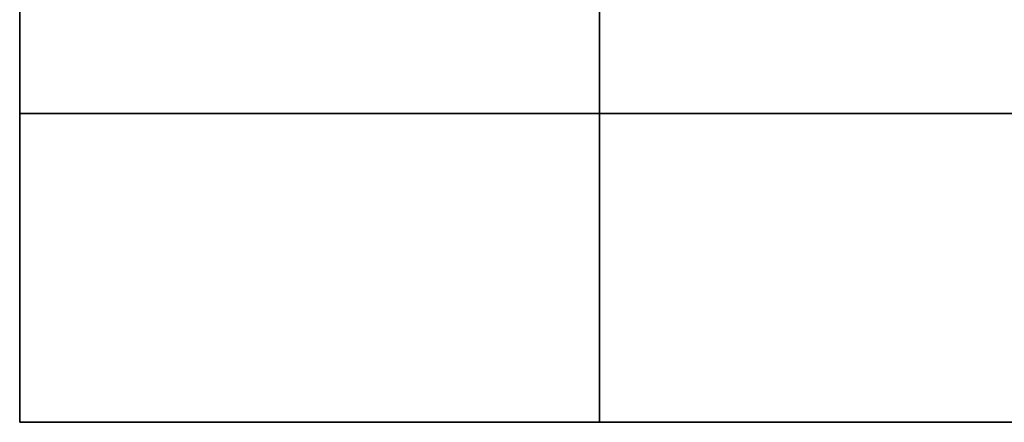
# Model space of a CAD drawing. Header units: metres. Extents: x -38 to 114, y -15 to 21.
# Tile 139 of 244: x 67.92 to 70.47, y 7.67 to 8.71. Entities that reach past the tile are written whole.
import ezdxf

# ---------------------------------------------------------------- set-up
doc = ezdxf.new("R2010")
doc.units = ezdxf.units.M

msp = doc.modelspace()

# ---------------------------------------------------------------- linework, layer by layer
at = {"color": 7, "linetype": 'Continuous', "lineweight": 35, "transparency": 33554687}
for p, q in [((67.9198, 9.2717), (67.9198, 8.4717)), ((69.4198, 9.2717), (69.4198, 8.4717)), ((67.9198, 8.4717), (67.9198, 7.6717)), ((67.9198, 8.4717), (86.4198, 8.4717)), ((69.4198, 8.4717), (69.4198, 7.6717)), ((67.9198, 7.6717), (86.4198, 7.6717))]:
    msp.add_line(p, q, dxfattribs=at)
at = {"color": 7, "linetype": 'Continuous', "lineweight": 13, "transparency": 33554687}
msp.add_line((86.4198, 8.4717), (67.9198, 8.4717), dxfattribs=at)

doc.saveas('drawing.dxf')
